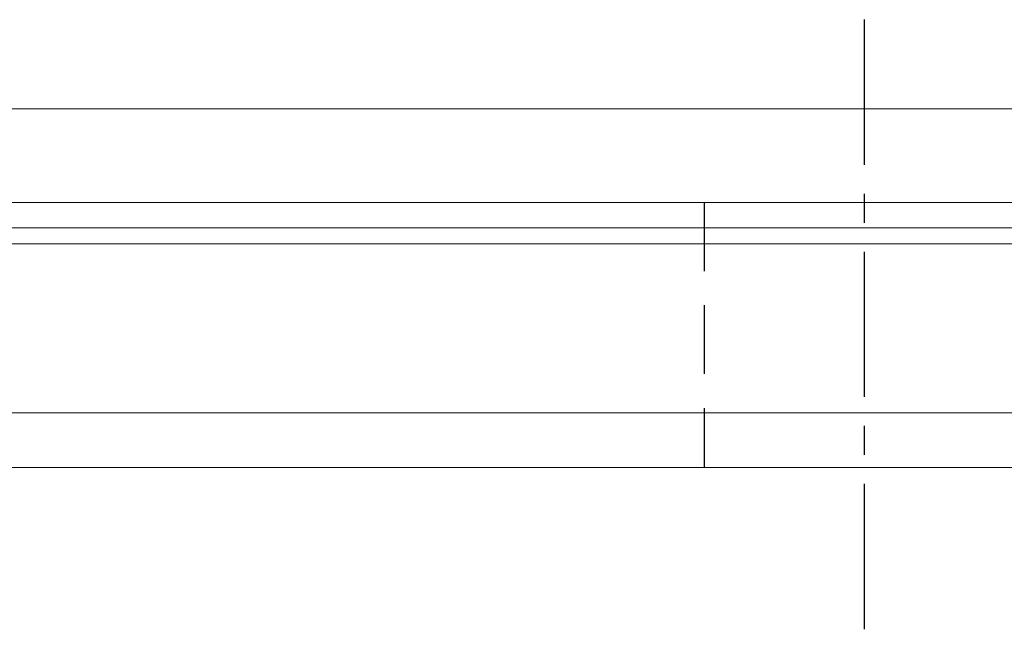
# Model space of a CAD drawing. Header units: millimetres. Extents: x 10 to 313, y 334 to 446.
# Tile 40 of 56: x 241 to 262, y 349 to 362. Entities that reach past the tile are written whole.
import ezdxf

# ---------------------------------------------------------------- set-up
doc = ezdxf.new("R2010")
doc.units = ezdxf.units.MM
doc.linetypes.add('CENTER', pattern=[10.16, 6.35, -1.27, 1.27, -1.27])
doc.linetypes.add('DASHED', pattern=[0.75, 0.5, -0.25])
for name, color, linetype in [('CL', 1, 'CENTER'), ('HID', 2, 'DASHED'), ('OUT', 3, 'Continuous')]:
    doc.layers.add(name, color=color, linetype=linetype)

msp = doc.modelspace()

# ---------------------------------------------------------------- linework, layer by layer
at = {"layer": 'CL', "color": 0, "ltscale": 0.5}
msp.add_line((259.196, 362.342), (259.196, 348.542), dxfattribs=at)
at = {"layer": 'HID', "color": 0, "ltscale": 3}
msp.add_line((255.696, 358.342), (255.696, 352.542), dxfattribs=at)
at = {"layer": 'OUT', "color": 0, "linetype": 'Continuous', "lineweight": 15}
for p, q in [((273.196, 360.392), (185.196, 360.392)), ((273.196, 358.342), (185.196, 358.342)), ((313.432, 357.788), (157.124, 357.788)), ((285.196, 357.434), (157.069, 357.434)), ((313.432, 353.742), (155.947, 353.742)), ((285.196, 352.542), (119.196, 352.542))]:
    msp.add_line(p, q, dxfattribs=at)

doc.saveas('drawing.dxf')
